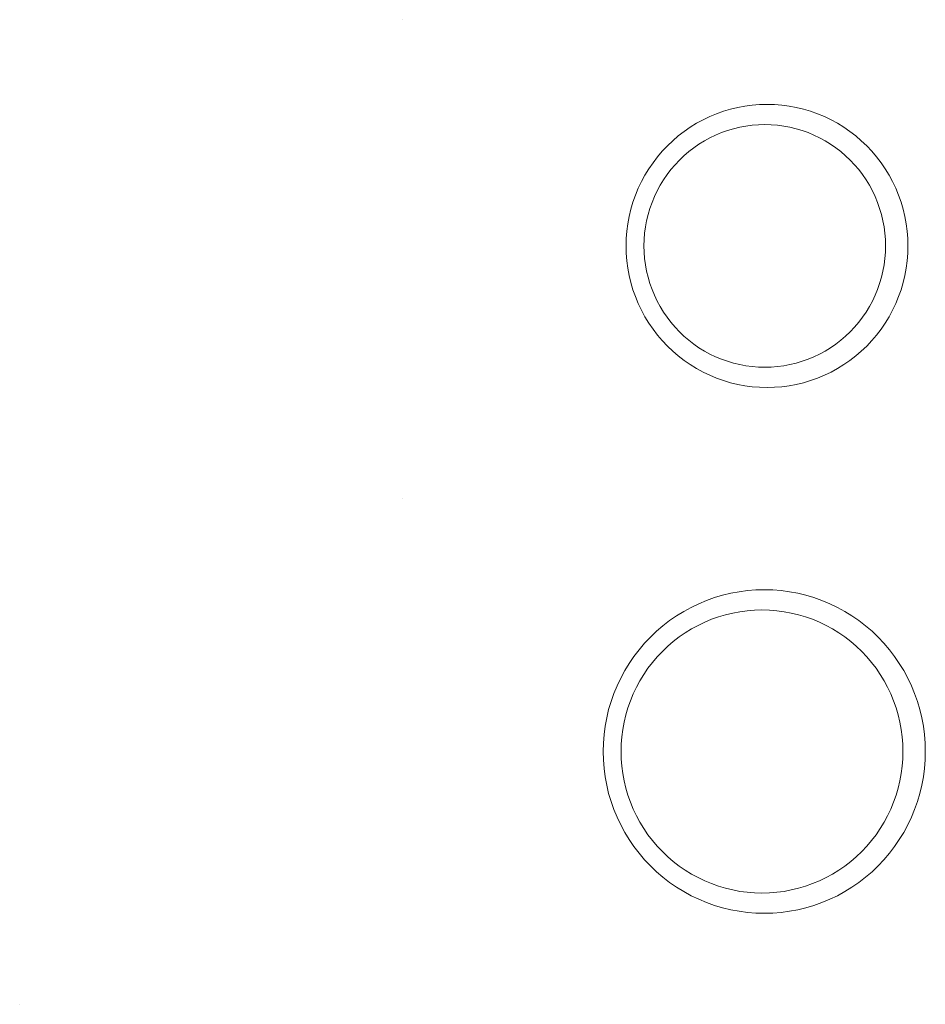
# Model space of a CAD drawing. Extents: x 683 to 705, y -202 to 22.
# Tile 1 of 2: x 683 to 705, y -202 to -178. Entities that reach past the tile are written whole.
import ezdxf

# ---------------------------------------------------------------- set-up
doc = ezdxf.new("R2010")
doc.units = 0
doc.header["$LTSCALE"] = 33
doc.header["$MEASUREMENT"] = 0
doc.layers.get('0').update_dxf_attribs({"lineweight": 0})

msp = doc.modelspace()

# ---------------------------------------------------------------- linework, layer by layer
at = {"color": 7, "linetype": 'Continuous', "lineweight": 0}
for p, q in [((692.068, -178.157, 48.1), (692.068, -178.157, 48.1)), ((692.068, -178.157, 48.1), (692.068, -178.157, 48.1)), ((692.068, -190, 48.1), (692.068, -190, 48.1))]:
    msp.add_line(p, q, dxfattribs=at)
at = {"color": 7, "linetype": 'Continuous', "lineweight": 0, "extrusion": (-1, 0, 0)}
msp.add_line((682.608, -202.5, 48.1), (682.608, -202.5, 48.1), dxfattribs=at)
at = {"color": 7, "linetype": 'Continuous', "lineweight": 0, "elevation": 45.99, "flags": 128}
for points in [[(704.575, -183.75), (704.57, -183.567), (704.556, -183.384), (704.532, -183.202), (704.499, -183.022), (704.456, -182.844), (704.404, -182.668), (704.343, -182.496), (704.273, -182.326), (704.195, -182.161), (704.108, -182), (704.012, -181.844), (703.909, -181.693), (703.798, -181.547), (703.679, -181.408), (703.554, -181.275), (703.421, -181.149), (703.283, -181.03), (703.138, -180.918), (702.988, -180.815), (702.832, -180.719), (702.672, -180.631), (702.507, -180.553), (702.338, -180.482), (702.166, -180.421), (701.991, -180.369), (701.814, -180.326), (701.635, -180.293), (701.454, -180.269), (701.272, -180.255), (701.089, -180.25), (700.907, -180.255), (700.725, -180.269), (700.544, -180.293), (700.365, -180.326), (700.187, -180.369), (700.012, -180.421), (699.84, -180.482), (699.672, -180.553), (699.507, -180.631), (699.347, -180.719), (699.191, -180.815), (699.041, -180.918), (698.896, -181.03), (698.757, -181.149), (698.625, -181.275), (698.499, -181.408), (698.381, -181.547), (698.27, -181.693), (698.166, -181.844), (698.071, -182), (697.984, -182.161), (697.905, -182.326), (697.835, -182.496), (697.774, -182.668), (697.723, -182.844), (697.68, -183.022), (697.647, -183.202), (697.623, -183.384), (697.609, -183.567), (697.604, -183.75), (697.609, -183.933), (697.623, -184.116), (697.647, -184.297), (697.68, -184.478), (697.723, -184.656), (697.774, -184.832), (697.835, -185.004), (697.905, -185.174), (697.984, -185.339), (698.071, -185.5), (698.166, -185.656), (698.27, -185.807), (698.381, -185.953), (698.499, -186.092), (698.625, -186.225), (698.757, -186.351), (698.896, -186.47), (699.041, -186.582), (699.191, -186.685), (699.347, -186.781), (699.507, -186.868), (699.672, -186.947), (699.84, -187.017), (700.012, -187.079), (700.187, -187.131), (700.365, -187.173), (700.544, -187.207), (700.725, -187.231), (700.907, -187.245), (701.089, -187.25), (701.272, -187.245), (701.454, -187.231), (701.635, -187.207), (701.814, -187.173), (701.991, -187.131), (702.166, -187.079), (702.338, -187.017), (702.507, -186.947), (702.672, -186.868), (702.832, -186.781), (702.988, -186.685), (703.138, -186.582), (703.283, -186.47), (703.421, -186.351), (703.554, -186.225), (703.679, -186.092), (703.798, -185.953), (703.909, -185.807), (704.012, -185.656), (704.108, -185.5), (704.195, -185.339), (704.273, -185.174), (704.343, -185.004), (704.404, -184.832), (704.456, -184.656), (704.499, -184.478), (704.532, -184.297), (704.556, -184.116), (704.57, -183.933)], [(705.004, -196.25), (704.998, -196.041), (704.982, -195.832), (704.955, -195.624), (704.917, -195.418), (704.868, -195.215), (704.809, -195.014), (704.739, -194.816), (704.659, -194.623), (704.57, -194.434), (704.47, -194.25), (704.361, -194.071), (704.243, -193.899), (704.116, -193.733), (703.981, -193.573), (703.837, -193.422), (703.686, -193.277), (703.527, -193.141), (703.362, -193.014), (703.19, -192.895), (703.012, -192.786), (702.829, -192.686), (702.641, -192.596), (702.448, -192.516), (702.251, -192.446), (702.051, -192.386), (701.849, -192.337), (701.644, -192.299), (701.437, -192.272), (701.229, -192.255), (701.021, -192.25), (700.812, -192.255), (700.604, -192.272), (700.397, -192.299), (700.192, -192.337), (699.99, -192.386), (699.79, -192.446), (699.593, -192.516), (699.4, -192.596), (699.212, -192.686), (699.029, -192.786), (698.851, -192.895), (698.679, -193.014), (698.514, -193.141), (698.355, -193.277), (698.204, -193.422), (698.06, -193.573), (697.925, -193.733), (697.798, -193.899), (697.68, -194.071), (697.571, -194.25), (697.471, -194.434), (697.382, -194.623), (697.302, -194.816), (697.232, -195.014), (697.173, -195.215), (697.124, -195.418), (697.086, -195.624), (697.059, -195.832), (697.043, -196.041), (697.037, -196.25), (697.043, -196.459), (697.059, -196.668), (697.086, -196.876), (697.124, -197.082), (697.173, -197.285), (697.232, -197.486), (697.302, -197.683), (697.382, -197.877), (697.471, -198.066), (697.571, -198.25), (697.68, -198.429), (697.798, -198.601), (697.925, -198.767), (698.06, -198.926), (698.204, -199.078), (698.355, -199.223), (698.514, -199.359), (698.679, -199.486), (698.851, -199.605), (699.029, -199.714), (699.212, -199.814), (699.4, -199.904), (699.593, -199.984), (699.79, -200.054), (699.99, -200.114), (700.192, -200.163), (700.397, -200.201), (700.604, -200.228), (700.812, -200.244), (701.021, -200.25), (701.229, -200.244), (701.437, -200.228), (701.644, -200.201), (701.849, -200.163), (702.051, -200.114), (702.251, -200.054), (702.448, -199.984), (702.641, -199.904), (702.829, -199.814), (703.012, -199.714), (703.19, -199.605), (703.362, -199.486), (703.527, -199.359), (703.686, -199.223), (703.837, -199.078), (703.981, -198.926), (704.116, -198.767), (704.243, -198.601), (704.361, -198.429), (704.47, -198.25), (704.57, -198.066), (704.659, -197.877), (704.739, -197.683), (704.809, -197.486), (704.868, -197.285), (704.917, -197.082), (704.955, -196.876), (704.982, -196.668), (704.998, -196.459)]]:
    msp.add_lwpolyline(points, close=True, dxfattribs=at)
at = {"color": 255, "linetype": 'Continuous', "lineweight": 0, "elevation": 47.99, "flags": 128}
for points in [[(704.021, -183.75), (704.017, -183.593), (704.005, -183.436), (703.985, -183.281), (703.956, -183.126), (703.92, -182.973), (703.875, -182.823), (703.823, -182.675), (703.763, -182.53), (703.696, -182.388), (703.621, -182.25), (703.539, -182.116), (703.451, -181.987), (703.356, -181.862), (703.254, -181.743), (703.146, -181.629), (703.033, -181.521), (702.914, -181.419), (702.79, -181.323), (702.661, -181.234), (702.528, -181.152), (702.39, -181.077), (702.249, -181.009), (702.105, -180.949), (701.957, -180.897), (701.807, -180.852), (701.655, -180.816), (701.501, -180.787), (701.346, -180.766), (701.19, -180.754), (701.034, -180.75), (700.878, -180.754), (700.722, -180.766), (700.567, -180.787), (700.413, -180.816), (700.261, -180.852), (700.111, -180.897), (699.963, -180.949), (699.819, -181.009), (699.678, -181.077), (699.54, -181.152), (699.407, -181.234), (699.278, -181.323), (699.154, -181.419), (699.035, -181.521), (698.921, -181.629), (698.814, -181.743), (698.712, -181.862), (698.617, -181.987), (698.528, -182.116), (698.447, -182.25), (698.372, -182.388), (698.305, -182.53), (698.245, -182.675), (698.193, -182.823), (698.148, -182.973), (698.112, -183.126), (698.083, -183.281), (698.063, -183.436), (698.051, -183.593), (698.046, -183.75), (698.051, -183.907), (698.063, -184.064), (698.083, -184.219), (698.112, -184.374), (698.148, -184.526), (698.193, -184.677), (698.245, -184.825), (698.305, -184.97), (698.372, -185.112), (698.447, -185.25), (698.528, -185.384), (698.617, -185.513), (698.712, -185.638), (698.814, -185.757), (698.921, -185.871), (699.035, -185.979), (699.154, -186.081), (699.278, -186.177), (699.407, -186.266), (699.54, -186.348), (699.678, -186.423), (699.819, -186.491), (699.963, -186.551), (700.111, -186.603), (700.261, -186.648), (700.413, -186.684), (700.567, -186.713), (700.722, -186.734), (700.878, -186.746), (701.034, -186.75), (701.19, -186.746), (701.346, -186.734), (701.501, -186.713), (701.655, -186.684), (701.807, -186.648), (701.957, -186.603), (702.105, -186.551), (702.249, -186.491), (702.39, -186.423), (702.528, -186.348), (702.661, -186.266), (702.79, -186.177), (702.914, -186.081), (703.033, -185.979), (703.146, -185.871), (703.254, -185.757), (703.356, -185.638), (703.451, -185.513), (703.539, -185.384), (703.621, -185.25), (703.696, -185.112), (703.763, -184.97), (703.823, -184.825), (703.875, -184.677), (703.92, -184.526), (703.956, -184.374), (703.985, -184.219), (704.005, -184.064), (704.017, -183.907)], [(704.451, -196.25), (704.446, -196.067), (704.432, -195.884), (704.408, -195.702), (704.374, -195.522), (704.332, -195.344), (704.28, -195.168), (704.219, -194.996), (704.149, -194.826), (704.071, -194.661), (703.984, -194.5), (703.888, -194.344), (703.785, -194.193), (703.674, -194.047), (703.555, -193.908), (703.43, -193.775), (703.297, -193.649), (703.159, -193.53), (703.014, -193.418), (702.863, -193.315), (702.708, -193.219), (702.548, -193.131), (702.383, -193.053), (702.214, -192.982), (702.042, -192.921), (701.867, -192.869), (701.69, -192.826), (701.51, -192.793), (701.33, -192.769), (701.148, -192.755), (700.965, -192.75), (700.783, -192.755), (700.601, -192.769), (700.42, -192.793), (700.241, -192.826), (700.063, -192.869), (699.888, -192.921), (699.716, -192.982), (699.548, -193.053), (699.383, -193.131), (699.223, -193.219), (699.067, -193.315), (698.917, -193.418), (698.772, -193.53), (698.633, -193.649), (698.501, -193.775), (698.375, -193.908), (698.257, -194.047), (698.145, -194.193), (698.042, -194.344), (697.947, -194.5), (697.86, -194.661), (697.781, -194.826), (697.711, -194.996), (697.65, -195.168), (697.599, -195.344), (697.556, -195.522), (697.523, -195.702), (697.499, -195.884), (697.485, -196.067), (697.48, -196.25), (697.485, -196.433), (697.499, -196.616), (697.523, -196.797), (697.556, -196.978), (697.599, -197.156), (697.65, -197.332), (697.711, -197.504), (697.781, -197.674), (697.86, -197.839), (697.947, -198), (698.042, -198.156), (698.145, -198.307), (698.257, -198.453), (698.375, -198.592), (698.501, -198.725), (698.633, -198.851), (698.772, -198.97), (698.917, -199.082), (699.067, -199.185), (699.223, -199.281), (699.383, -199.368), (699.548, -199.447), (699.716, -199.517), (699.888, -199.579), (700.063, -199.631), (700.241, -199.673), (700.42, -199.707), (700.601, -199.731), (700.783, -199.745), (700.965, -199.75), (701.148, -199.745), (701.33, -199.731), (701.51, -199.707), (701.69, -199.673), (701.867, -199.631), (702.042, -199.579), (702.214, -199.517), (702.383, -199.447), (702.548, -199.368), (702.708, -199.281), (702.863, -199.185), (703.014, -199.082), (703.159, -198.97), (703.297, -198.851), (703.43, -198.725), (703.555, -198.592), (703.674, -198.453), (703.785, -198.307), (703.888, -198.156), (703.984, -198), (704.071, -197.839), (704.149, -197.674), (704.219, -197.504), (704.28, -197.332), (704.332, -197.156), (704.374, -196.978), (704.408, -196.797), (704.432, -196.616), (704.446, -196.433)]]:
    msp.add_lwpolyline(points, close=True, dxfattribs=at)

doc.saveas('drawing.dxf')
